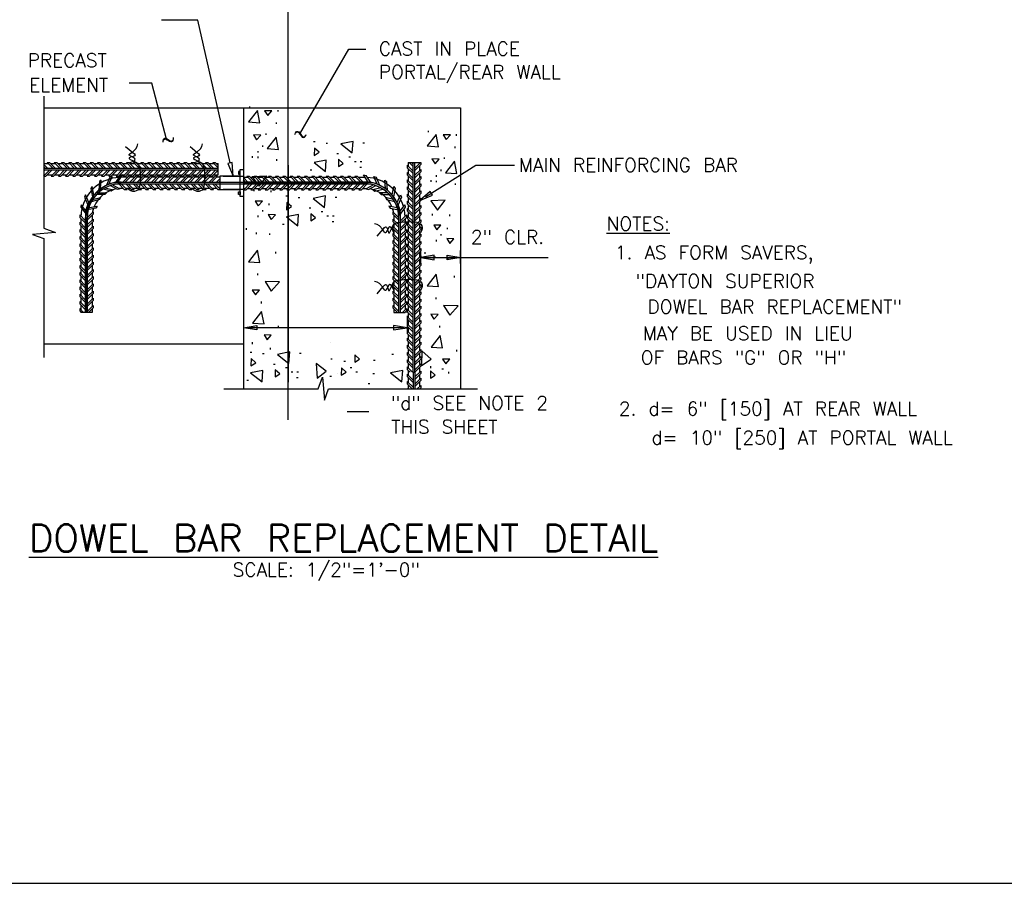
# Model space of a CAD drawing. Extents: x 5 to 2859, y 0 to 3983.
# Tile 11 of 20: x 168 to 259, y 0 to 80. Entities that reach past the tile are written whole.
import ezdxf
from ezdxf.enums import TextEntityAlignment as Align

# ---------------------------------------------------------------- set-up
doc = ezdxf.new("R2010")
doc.units = 0
doc.header["$LTSCALE"] = 25.4
doc.header["$MEASUREMENT"] = 0
doc.layers.get('0').update_dxf_attribs({"linetype": 'CONTINUOUS'})
doc.layers.get('DEFPOINTS').update_dxf_attribs({"linetype": 'CONTINUOUS'})
for name, color, linetype in [('ARC', 7, 'CONTINUOUS'), ('ARC-CENT', 1, 'CONTINUOUS'), ('ARC-CONST', 1, 'CONTINUOUS'), ('PAN_RS', 7, 'CONTINUOUS'), ('POINTS', 1, 'CONTINUOUS'), ('RS_LABELS', 7, 'CONTINUOUS'), ('TITLE', 1, 'CONTINUOUS')]:
    doc.layers.add(name, color=color, linetype=linetype)
doc.styles.add('TXT_SHX', font='txt.shx')

# ---------------------------------------------------------------- blocks, each defined once
blk = doc.blocks.new('TIE_WI')
at = {"layer": 'RS_LABELS', "color": 7, "linetype": 'CONTINUOUS'}
for points in [[(-0.075, 1.546), (0.19, 1.334), (0.251, 1.277), (0.27, 1.238), (0.252, 1.209), (0.208, 1.185), (0.154, 1.166), (0.104, 1.151), (0.051, 1.127), (0.054, 1.102), (0.096, 1.071), (0.151, 1.041), (0.2, 1.02), (0.248, 1.001), (0.304, 0.975), (0.357, 0.938), (0.399, 0.882), (0.427, 0.802), (0.445, 0.694), (0.455, 0.573), (0.46, 0.453), (0.461, 0.331), (0.455, 0.205), (0.438, 0.091), (0.407, 0.005), (0.365, -0.054), (0.313, -0.09), (0.255, -0.108), (0.191, -0.108), (0.121, -0.089), (0.051, -0.052), (0, 0)], [(0.055, 0.942), (0.193, 0.997), (0.261, 1.044), (0.274, 1.085), (0.248, 1.119), (0.138, 1.177), (0.052, 1.227), (0.051, 1.252), (0.079, 1.279), (0.126, 1.313), (0.185, 1.353), (0.306, 1.469), (0.353, 1.548), (0.379, 1.646)]]:
    blk.add_lwpolyline(points, dxfattribs=at)
blk = doc.blocks.new('CONC_0')
at = {"layer": 'TITLE', "color": 7, "linetype": 'CONTINUOUS'}
for p, q in [((1.32, 4.61), (1.61, 4.61)), ((18.2, 5.47), (18.44, 5.47)), ((23.86, 4.37), (24.09, 4.37)), ((28.79, 4.59), (29.03, 4.59)), ((36.11, 4.98), (36.35, 4.98)), ((7.33, 3.28), (7.59, 3.28)), ((11.49, 3.81), (11.73, 3.81)), ((17.54, 3.98), (17.77, 3.98)), ((20.03, 3.76), (20.27, 3.76)), ((20.87, 3.09), (21.1, 3.09)), ((28.74, 3.76), (28.97, 3.76)), ((29.57, 3.76), (29.8, 3.76)), ((30.4, 3.09), (30.64, 3.09)), ((0.55, 1.94), (0.76, 1.94)), ((17.43, 2.04), (17.66, 2.04)), ((21.81, 2.15), (22.04, 2.15)), ((23.75, 1.82), (23.98, 1.82)), ((32.18, 2.59), (32.41, 2.59)), ((3.79, 0.76), (4.02, 0.76)), ((14.71, 1.15), (14.94, 1.15)), ((28.35, 0.99), (28.58, 0.99)), ((33.79, 1.04), (34.02, 1.04)), ((35.61, 0.82), (35.85, 0.82))]:
    blk.add_line(p, q, dxfattribs=at)
at = {"layer": 'TITLE', "color": 6, "linetype": 'CONTINUOUS'}
for points in [[(4.43, 4.57), (4.31, 2.89), (6.12, 3.25)], [(9.28, 4.63), (8.57, 4.17), (9.26, 3.56)], [(13.48, 5.18), (13.36, 3.49), (15.17, 3.85)], [(25.99, 4.63), (24.64, 3.61), (26.1, 2.49)], [(32.18, 4.46), (31.47, 4), (32.16, 3.38)], [(34.1, 5.18), (33.97, 3.49), (35.78, 3.85)], [(22.43, 4.19), (21.72, 3.74), (22.41, 3.12)], [(2.67, 2.89), (1.96, 2.43), (2.64, 1.82)], [(10.57, 2.74), (9.15, 1.82), (10.52, 0.59)], [(20.43, 2.28), (19.72, 1.82), (20.4, 1.21)], [(30.15, 2.45), (30.03, 0.76), (31.84, 1.12)], [(35.75, 2.8), (35.04, 2.34), (35.73, 1.73)]]:
    blk.add_lwpolyline(points, close=True, dxfattribs=at)
blk = doc.blocks.new('BAR_TE')
at = {"layer": 'DEFPOINTS', "color": 3, "linetype": 'CONTINUOUS'}
for p, q in [((0.13, 0.416), (0.307, 0.416)), ((0.396, 0.416), (0.573, 0.416)), ((0.661, 0.416), (0.838, 0.416)), ((0.927, 0.416), (1.104, 0.416)), ((1.193, 0.416), (1.369, 0.416)), ((1.458, 0.416), (1.635, 0.416)), ((1.724, 0.416), (1.901, 0.416)), ((1.99, 0.416), (2.166, 0.416)), ((2.255, 0.416), (2.432, 0.416)), ((2.521, 0.416), (2.698, 0.416)), ((2.786, 0.416), (2.963, 0.416)), ((3.052, 0.416), (3.229, 0.416)), ((3.318, 0.416), (3.494, 0.416)), ((3.583, 0.416), (3.76, 0.416)), ((3.849, 0.416), (4.026, 0.416)), ((4.115, 0.416), (4.291, 0.416)), ((4.38, 0.416), (4.557, 0.416)), ((4.646, 0.416), (4.823, 0.416)), ((4.911, 0.416), (5.088, 0.416)), ((5.177, 0.416), (5.354, 0.416)), ((5.443, 0.416), (5.619, 0.416)), ((5.708, 0.416), (5.885, 0.416)), ((5.974, 0.416), (6.151, 0.416)), ((6.24, 0.416), (6.302, 0.416)), ((0, 0), (0.193, 0)), ((0.281, 0), (0.458, 0)), ((0.547, 0), (0.723, 0)), ((0.812, 0), (0.989, 0)), ((1.078, 0), (1.255, 0)), ((1.344, 0), (1.52, 0)), ((1.609, 0), (1.786, 0)), ((1.875, 0), (2.052, 0)), ((2.14, 0), (2.317, 0)), ((2.406, 0), (2.583, 0)), ((2.672, 0), (2.848, 0)), ((2.937, 0), (3.114, 0)), ((3.203, 0), (3.38, 0)), ((3.469, 0), (3.645, 0)), ((3.734, 0), (3.911, 0)), ((4, 0), (4.177, 0)), ((4.265, 0), (4.442, 0)), ((4.531, 0), (4.708, 0)), ((4.797, 0), (4.973, 0)), ((5.062, 0), (5.239, 0)), ((5.328, 0), (5.505, 0)), ((5.594, 0), (5.77, 0)), ((5.859, 0), (6.036, 0)), ((6.125, 0), (6.302, 0))]:
    blk.add_line(p, q, dxfattribs=at)
for points in [[(0.219, 0.239), (0, 0.458), (0.088, 0.458), (0.307, 0.239)], [(0.484, 0.239), (0.266, 0.458), (0.354, 0.458), (0.573, 0.239)], [(0.75, 0.239), (0.531, 0.458), (0.62, 0.458), (0.838, 0.239)], [(1.016, 0.239), (0.797, 0.458), (0.885, 0.458), (1.104, 0.239)], [(1.281, 0.239), (1.062, 0.458), (1.151, 0.458), (1.37, 0.239)], [(1.547, 0.239), (1.328, 0.458), (1.417, 0.458), (1.635, 0.239)], [(1.812, 0.239), (1.594, 0.458), (1.682, 0.458), (1.901, 0.239)], [(2.078, 0.239), (1.859, 0.458), (1.948, 0.458), (2.167, 0.239)], [(2.344, 0.239), (2.125, 0.458), (2.213, 0.458), (2.432, 0.239)], [(2.609, 0.239), (2.391, 0.458), (2.479, 0.458), (2.698, 0.239)], [(2.875, 0.239), (2.656, 0.458), (2.745, 0.458), (2.963, 0.239)], [(3.141, 0.239), (2.922, 0.458), (3.01, 0.458), (3.229, 0.239)], [(3.406, 0.239), (3.188, 0.458), (3.276, 0.458), (3.495, 0.239)], [(3.672, 0.239), (3.453, 0.458), (3.542, 0.458), (3.76, 0.239)], [(3.938, 0.239), (3.719, 0.458), (3.807, 0.458), (4.026, 0.239)], [(4.203, 0.239), (3.984, 0.458), (4.073, 0.458), (4.292, 0.239)], [(4.469, 0.239), (4.25, 0.458), (4.338, 0.458), (4.557, 0.239)], [(4.734, 0.239), (4.516, 0.458), (4.604, 0.458), (4.823, 0.239)], [(5, 0.239), (4.781, 0.458), (4.87, 0.458), (5.088, 0.239)], [(5.266, 0.239), (5.047, 0.458), (5.135, 0.458), (5.354, 0.239)], [(5.531, 0.239), (5.312, 0.458), (5.401, 0.458), (5.62, 0.239)], [(5.797, 0.239), (5.578, 0.458), (5.667, 0.458), (5.885, 0.239)], [(6.062, 0.239), (5.844, 0.458), (5.932, 0.458), (6.151, 0.239)], [(6.302, 0.266), (6.109, 0.458), (6.198, 0.458), (6.302, 0.354)], [(0.37, 0.177), (0.151, -0.042), (0.239, -0.042), (0.458, 0.177)], [(0.635, 0.177), (0.417, -0.042), (0.505, -0.042), (0.724, 0.177)], [(0.901, 0.177), (0.682, -0.042), (0.771, -0.042), (0.989, 0.177)], [(1.167, 0.177), (0.948, -0.042), (1.036, -0.042), (1.255, 0.177)], [(1.432, 0.177), (1.213, -0.042), (1.302, -0.042), (1.521, 0.177)], [(1.698, 0.177), (1.479, -0.042), (1.567, -0.042), (1.786, 0.177)], [(1.963, 0.177), (1.745, -0.042), (1.833, -0.042), (2.052, 0.177)], [(2.229, 0.177), (2.01, -0.042), (2.099, -0.042), (2.317, 0.177)], [(2.495, 0.177), (2.276, -0.042), (2.364, -0.042), (2.583, 0.177)], [(2.76, 0.177), (2.542, -0.042), (2.63, -0.042), (2.849, 0.177)], [(3.026, 0.177), (2.807, -0.042), (2.896, -0.042), (3.114, 0.177)], [(3.292, 0.177), (3.073, -0.042), (3.161, -0.042), (3.38, 0.177)], [(3.557, 0.177), (3.338, -0.042), (3.427, -0.042), (3.646, 0.177)], [(3.823, 0.177), (3.604, -0.042), (3.692, -0.042), (3.911, 0.177)], [(4.088, 0.177), (3.87, -0.042), (3.958, -0.042), (4.177, 0.177)], [(4.354, 0.177), (4.135, -0.042), (4.224, -0.042), (4.442, 0.177)], [(4.62, 0.177), (4.401, -0.042), (4.489, -0.042), (4.708, 0.177)], [(4.885, 0.177), (4.667, -0.042), (4.755, -0.042), (4.974, 0.177)], [(5.151, 0.177), (4.932, -0.042), (5.021, -0.042), (5.239, 0.177)], [(5.417, 0.177), (5.198, -0.042), (5.286, -0.042), (5.505, 0.177)], [(5.682, 0.177), (5.463, -0.042), (5.552, -0.042), (5.771, 0.177)], [(5.948, 0.177), (5.729, -0.042), (5.817, -0.042), (6.036, 0.177)], [(6.213, 0.177), (5.995, -0.042), (6.083, -0.042), (6.302, 0.177)]]:
    blk.add_lwpolyline(points, dxfattribs=at)
at = {"layer": 'POINTS', "color": 2, "linetype": 'CONTINUOUS'}
for p, q in [((6.302, 0.239), (0, 0.239)), ((6.302, 0.177), (0, 0.177)), ((6.302, 0.177), (0, 0.177))]:
    blk.add_line(p, q, dxfattribs=at)

msp = doc.modelspace()

# ---------------------------------------------------------------- hatches: boundary and pattern name
at = {"layer": 'DEFPOINTS', "linetype": 'CONTINUOUS'}
for points in [[(206.545, 57.495), (206.545, 57.912), (205.295, 57.703)], [(207.719, 57.495), (207.719, 57.912), (208.969, 57.703)]]:
    msp.add_hatch(color=7, dxfattribs=at).paths.add_polyline_path(points)

# ---------------------------------------------------------------- linework, layer by layer
at = {"color": 7, "linetype": 'CONTINUOUS'}
for centre, radius, start, end in [((177.987, 61.012), 3.721, 102.74213, 163.97988), ((177.95, 61.048), 3.521, 103.1632, 164.40096), ((199.9, 61.088), 3.472, 12.18618, 77.59119), ((200.011, 61.232), 3.47, 7.79711, 79.44322)]:
    msp.add_arc(centre, radius, start, end, dxfattribs=at)
at = {"layer": 'ARC', "color": 3, "linetype": 'CONTINUOUS'}
msp.add_line((17.659, 0), (371.673, 0), dxfattribs=at)
at = {"layer": 'ARC-CENT', "color": 7, "linetype": 'CONTINUOUS'}
msp.add_line((193.063, 66.215), (193.063, 46.198), dxfattribs=at)
msp.add_line((193.063, 66.215), (193.063, 46.198), dxfattribs=at)
at = {"layer": 'ARC-CONST', "color": 7, "linetype": 'CONTINUOUS'}
msp.add_line((193.063, 42.719), (193.063, 112.886), dxfattribs=at)
msp.add_line((193.063, 42.719), (193.063, 112.886), dxfattribs=at)
at = {"layer": 'DEFPOINTS', "color": 7, "linetype": 'CONTINUOUS'}
for p, q in [((170.551, 71.493), (208.969, 71.493)), ((188.954, 71.493), (188.954, 45.582)), ((208.969, 71.493), (208.969, 45.582)), ((170.551, 66.347), (170.961, 66.347)), ((170.551, 66.278), (170.925, 65.904)), ((186.612, 65.306), (186.612, 66.347)), ((204.15, 66.451), (204.15, 66.094)), ((204.15, 66.451), (205.295, 66.451)), ((204.235, 66.451), (204.592, 66.094)), ((204.592, 66.314), (204.456, 66.451)), ((204.592, 62.878), (204.592, 66.451)), ((204.749, 62.878), (204.749, 66.451)), ((204.819, 66.451), (204.749, 66.38)), ((204.749, 65.937), (205.262, 66.451)), ((205.191, 66.451), (205.191, 66.381)), ((170.704, 65.904), (170.551, 66.058)), ((170.551, 65.661), (170.638, 65.748)), ((204.15, 65.872), (204.15, 65.43)), ((205.191, 66.159), (205.191, 65.717)), ((205.191, 65.495), (205.191, 65.053)), ((170.551, 65.306), (170.637, 65.306)), ((177.155, 64.48), (200.655, 64.48)), ((177.182, 64.643), (200.647, 64.643)), ((178.277, 65.094), (177.673, 65.094)), ((178.941, 65.094), (178.499, 65.094)), ((179.605, 65.094), (179.163, 65.094)), ((180.269, 65.094), (179.827, 65.094)), ((180.933, 65.094), (180.491, 65.094)), ((181.597, 65.094), (181.155, 65.094)), ((182.261, 65.094), (181.819, 65.094)), ((182.925, 65.094), (182.483, 65.094)), ((183.589, 65.094), (183.147, 65.094)), ((184.253, 65.094), (183.812, 65.094)), ((184.918, 65.094), (184.476, 65.094)), ((185.582, 65.094), (185.14, 65.094)), ((186.246, 65.094), (185.804, 65.094)), ((186.311, 64.495), (186.766, 64.04)), ((186.766, 64.951), (186.467, 64.651)), ((186.766, 65.094), (186.468, 65.094)), ((186.688, 64.651), (186.766, 64.73)), ((186.766, 64.483), (186.754, 64.495)), ((188.954, 65.094), (189.37, 65.094)), ((188.954, 65.068), (189.37, 64.651)), ((189.149, 64.651), (188.954, 64.847)), ((188.954, 64.366), (189.083, 64.495)), ((189.592, 65.094), (190.034, 65.094)), ((190.256, 65.094), (190.698, 65.094)), ((190.92, 65.094), (191.362, 65.094)), ((191.584, 65.094), (192.026, 65.094)), ((192.248, 65.094), (192.69, 65.094)), ((192.912, 65.094), (193.354, 65.094)), ((193.576, 65.094), (194.018, 65.094)), ((194.24, 65.094), (194.682, 65.094)), ((194.904, 65.094), (195.346, 65.094)), ((195.568, 65.094), (196.01, 65.094)), ((196.232, 65.094), (196.674, 65.094)), ((196.896, 65.094), (197.338, 65.094)), ((197.561, 65.094), (198.002, 65.094)), ((198.225, 65.094), (198.667, 65.094)), ((198.889, 65.094), (199.331, 65.094)), ((199.553, 65.094), (200.157, 65.094)), ((204.15, 65.208), (204.15, 64.766)), ((204.15, 64.544), (204.15, 64.102)), ((205.191, 64.831), (205.191, 64.389)), ((177.9, 64.053), (177.484, 64.053)), ((178.564, 64.053), (178.122, 64.053)), ((179.228, 64.053), (178.786, 64.053)), ((179.892, 64.053), (179.45, 64.053)), ((180.556, 64.053), (180.114, 64.053)), ((181.22, 64.053), (180.778, 64.053)), ((181.884, 64.053), (181.442, 64.053)), ((182.548, 64.053), (182.106, 64.053)), ((183.212, 64.053), (182.77, 64.053)), ((183.876, 64.053), (183.434, 64.053)), ((184.54, 64.053), (184.098, 64.053)), ((185.204, 64.053), (184.762, 64.053)), ((185.868, 64.053), (185.426, 64.053)), ((186.532, 64.053), (186.091, 64.053)), ((186.766, 64.053), (186.755, 64.053)), ((186.766, 63.953), (188.641, 63.953)), ((188.954, 64.053), (189.083, 64.053)), ((189.305, 64.053), (189.747, 64.053)), ((189.969, 64.053), (190.411, 64.053)), ((190.633, 64.053), (191.075, 64.053)), ((191.297, 64.053), (191.739, 64.053)), ((191.961, 64.053), (192.403, 64.053)), ((192.625, 64.053), (193.067, 64.053)), ((193.289, 64.053), (193.731, 64.053)), ((193.953, 64.053), (194.395, 64.053)), ((194.617, 64.053), (195.059, 64.053)), ((195.281, 64.053), (195.723, 64.053)), ((195.946, 64.053), (196.387, 64.053)), ((196.61, 64.053), (197.052, 64.053)), ((197.274, 64.053), (197.716, 64.053)), ((197.938, 64.053), (198.38, 64.053)), ((198.602, 64.053), (199.044, 64.053)), ((199.266, 64.053), (199.708, 64.053)), ((199.93, 64.053), (200.345, 64.053)), ((204.15, 63.88), (204.15, 63.438)), ((205.191, 64.167), (205.191, 63.725)), ((204.15, 63.216), (204.15, 62.774)), ((205.191, 63.502), (205.191, 63.061)), ((205.191, 62.838), (205.191, 62.396)), ((173.965, 61.294), (173.965, 60.852)), ((175.007, 61.581), (175.007, 61.139)), ((175.007, 60.917), (175.007, 60.475)), ((202.823, 61.581), (202.823, 61.139)), ((202.823, 60.917), (202.823, 60.475)), ((203.864, 61.294), (203.864, 60.852)), ((173.965, 60.63), (173.965, 60.188)), ((173.965, 59.966), (173.965, 59.524)), ((175.007, 60.253), (175.007, 59.811)), ((202.823, 60.253), (202.823, 59.811)), ((203.864, 60.63), (203.864, 60.188)), ((203.864, 59.966), (203.864, 59.524)), ((173.965, 59.302), (173.965, 58.86)), ((175.007, 59.589), (175.007, 59.147)), ((202.823, 59.589), (202.823, 59.147)), ((203.864, 59.302), (203.864, 58.86)), ((173.965, 58.638), (173.965, 58.196)), ((175.007, 58.924), (175.007, 58.483)), ((175.007, 58.26), (175.007, 57.818)), ((202.823, 58.924), (202.823, 58.483)), ((202.823, 58.26), (202.823, 57.818)), ((203.864, 58.638), (203.864, 58.196)), ((205.295, 57.149), (205.295, 58.328)), ((208.969, 57.149), (208.969, 58.328)), ((173.965, 57.974), (173.965, 57.532)), ((173.965, 57.309), (173.965, 56.868)), ((175.007, 57.596), (175.007, 57.154)), ((202.823, 57.596), (202.823, 57.154)), ((203.864, 57.974), (203.864, 57.532)), ((203.864, 57.309), (203.864, 56.868)), ((205.295, 57.703), (208.969, 57.703)), ((208.152, 57.703), (217.043, 57.703)), ((173.965, 56.645), (173.965, 56.203)), ((175.007, 56.932), (175.007, 56.49)), ((175.007, 56.268), (175.007, 55.826)), ((202.823, 56.932), (202.823, 56.49)), ((202.823, 56.268), (202.823, 55.826)), ((203.864, 56.645), (203.864, 56.203)), ((173.965, 55.981), (173.965, 55.539)), ((175.007, 55.604), (175.007, 55.162)), ((202.823, 55.604), (202.823, 55.162)), ((203.864, 55.981), (203.864, 55.539)), ((173.965, 55.317), (173.965, 54.875)), ((173.965, 54.653), (173.965, 54.211)), ((175.007, 54.94), (175.007, 54.498)), ((202.823, 54.94), (202.823, 54.498)), ((203.864, 55.317), (203.864, 54.875)), ((203.864, 54.653), (203.864, 54.211)), ((173.965, 53.989), (173.965, 53.547)), ((175.007, 54.276), (175.007, 53.834)), ((175.007, 53.612), (175.007, 53.17)), ((202.823, 54.276), (202.823, 53.834)), ((202.823, 53.612), (202.823, 53.17)), ((203.864, 53.989), (203.864, 53.547)), ((173.965, 53.325), (173.965, 52.883)), ((173.965, 52.661), (173.965, 52.62)), ((175.007, 52.948), (175.007, 52.62)), ((202.823, 52.948), (202.823, 52.62)), ((203.864, 53.325), (203.864, 52.883)), ((203.864, 52.661), (203.864, 52.62)), ((203.942, 52.661), (203.942, 52.62)), ((170.551, 49.735), (188.954, 49.735)), ((204.15, 47.279), (204.15, 46.837)), ((204.15, 46.615), (204.15, 46.173)), ((204.592, 47.124), (204.592, 45.582)), ((204.749, 47.124), (204.749, 45.582)), ((205.191, 46.902), (205.191, 46.46)), ((204.15, 45.951), (204.15, 45.582)), ((205.191, 46.238), (205.191, 45.796))]:
    msp.add_line(p, q, dxfattribs=at)
for points in [[(205.295, 66.451), (205.295, 66.263), (204.749, 65.716)], [(171.081, 65.748), (170.534, 65.201), (170.755, 65.201), (171.302, 65.748)], [(204.592, 65.65), (204.045, 66.197), (204.045, 65.976), (204.592, 65.429)], [(204.592, 64.986), (204.045, 65.533), (204.045, 65.312), (204.592, 64.765)], [(204.749, 65.273), (205.295, 65.82), (205.295, 65.599), (204.749, 65.052)], [(175.791, 64.063), (175.84, 64.835), (175.674, 64.689), (175.625, 63.917)], [(176.552, 64.463), (176.846, 65.178), (176.642, 65.093), (176.348, 64.377)], [(177.391, 64.651), (177.806, 65.304), (177.591, 65.256), (177.176, 64.603)], [(177.678, 64.495), (178.225, 63.948), (178.004, 63.948), (177.457, 64.495)], [(178.055, 64.651), (178.602, 65.198), (178.381, 65.198), (177.834, 64.651)], [(178.342, 64.495), (178.889, 63.948), (178.668, 63.948), (178.121, 64.495)], [(178.719, 64.651), (179.266, 65.198), (179.045, 65.198), (178.499, 64.651)], [(179.006, 64.495), (179.553, 63.948), (179.332, 63.948), (178.785, 64.495)], [(179.384, 64.651), (179.93, 65.198), (179.709, 65.198), (179.163, 64.651)], [(179.67, 64.495), (180.217, 63.948), (179.996, 63.948), (179.449, 64.495)], [(180.048, 64.651), (180.594, 65.198), (180.374, 65.198), (179.827, 64.651)], [(180.334, 64.495), (180.881, 63.948), (180.66, 63.948), (180.113, 64.495)], [(180.712, 64.651), (181.259, 65.198), (181.038, 65.198), (180.491, 64.651)], [(180.999, 64.495), (181.545, 63.948), (181.324, 63.948), (180.778, 64.495)], [(181.376, 64.651), (181.923, 65.198), (181.702, 65.198), (181.155, 64.651)], [(181.663, 64.495), (182.209, 63.948), (181.988, 63.948), (181.442, 64.495)], [(182.04, 64.651), (182.587, 65.198), (182.366, 65.198), (181.819, 64.651)], [(182.327, 64.495), (182.874, 63.948), (182.653, 63.948), (182.106, 64.495)], [(182.704, 64.651), (183.251, 65.198), (183.03, 65.198), (182.483, 64.651)], [(182.991, 64.495), (183.538, 63.948), (183.317, 63.948), (182.77, 64.495)], [(183.368, 64.651), (183.915, 65.198), (183.694, 65.198), (183.147, 64.651)], [(183.655, 64.495), (184.202, 63.948), (183.981, 63.948), (183.434, 64.495)], [(184.032, 64.651), (184.579, 65.198), (184.358, 65.198), (183.811, 64.651)], [(184.319, 64.495), (184.866, 63.948), (184.645, 63.948), (184.098, 64.495)], [(184.696, 64.651), (185.243, 65.198), (185.022, 65.198), (184.475, 64.651)], [(184.983, 64.495), (185.53, 63.948), (185.309, 63.948), (184.762, 64.495)], [(185.36, 64.651), (185.907, 65.198), (185.686, 65.198), (185.139, 64.651)], [(185.647, 64.495), (186.194, 63.948), (185.973, 63.948), (185.426, 64.495)], [(186.024, 64.651), (186.571, 65.198), (186.35, 65.198), (185.803, 64.651)], [(186.766, 63.948), (186.637, 63.948), (186.09, 64.495)], [(188.641, 65.194), (186.766, 65.194), (186.766, 63.953)], [(187.079, 65.194), (188.954, 65.194), (188.954, 63.953), (187.079, 63.953)], [(189.526, 64.495), (188.98, 63.948), (189.201, 63.948), (189.747, 64.495)], [(189.813, 64.651), (189.266, 65.198), (189.487, 65.198), (190.034, 64.651)], [(190.19, 64.495), (189.644, 63.948), (189.865, 63.948), (190.411, 64.495)], [(190.477, 64.651), (189.93, 65.198), (190.151, 65.198), (190.698, 64.651)], [(190.855, 64.495), (190.308, 63.948), (190.529, 63.948), (191.076, 64.495)], [(191.141, 64.651), (190.594, 65.198), (190.815, 65.198), (191.362, 64.651)], [(191.519, 64.495), (190.972, 63.948), (191.193, 63.948), (191.74, 64.495)], [(191.805, 64.651), (191.259, 65.198), (191.48, 65.198), (192.026, 64.651)], [(192.183, 64.495), (191.636, 63.948), (191.857, 63.948), (192.404, 64.495)], [(192.469, 64.651), (191.923, 65.198), (192.144, 65.198), (192.69, 64.651)], [(192.847, 64.495), (192.3, 63.948), (192.521, 63.948), (193.068, 64.495)], [(193.134, 64.651), (192.587, 65.198), (192.808, 65.198), (193.355, 64.651)], [(193.511, 64.495), (192.964, 63.948), (193.185, 63.948), (193.732, 64.495)], [(193.798, 64.651), (193.251, 65.198), (193.472, 65.198), (194.019, 64.651)], [(194.175, 64.495), (193.628, 63.948), (193.849, 63.948), (194.396, 64.495)], [(194.462, 64.651), (193.915, 65.198), (194.136, 65.198), (194.683, 64.651)], [(194.839, 64.495), (194.292, 63.948), (194.513, 63.948), (195.06, 64.495)], [(195.126, 64.651), (194.579, 65.198), (194.8, 65.198), (195.347, 64.651)], [(195.503, 64.495), (194.956, 63.948), (195.177, 63.948), (195.724, 64.495)], [(195.79, 64.651), (195.243, 65.198), (195.464, 65.198), (196.011, 64.651)], [(196.167, 64.495), (195.62, 63.948), (195.841, 63.948), (196.388, 64.495)], [(196.454, 64.651), (195.907, 65.198), (196.128, 65.198), (196.675, 64.651)], [(196.831, 64.495), (196.284, 63.948), (196.505, 63.948), (197.052, 64.495)], [(197.118, 64.651), (196.571, 65.198), (196.792, 65.198), (197.339, 64.651)], [(197.495, 64.495), (196.948, 63.948), (197.169, 63.948), (197.716, 64.495)], [(197.782, 64.651), (197.235, 65.198), (197.456, 65.198), (198.003, 64.651)], [(198.159, 64.495), (197.612, 63.948), (197.833, 63.948), (198.38, 64.495)], [(198.446, 64.651), (197.899, 65.198), (198.12, 65.198), (198.667, 64.651)], [(198.823, 64.495), (198.276, 63.948), (198.497, 63.948), (199.044, 64.495)], [(199.11, 64.651), (198.563, 65.198), (198.784, 65.198), (199.331, 64.651)], [(199.487, 64.495), (198.94, 63.948), (199.161, 63.948), (199.708, 64.495)], [(199.774, 64.651), (199.227, 65.198), (199.448, 65.198), (199.995, 64.651)], [(200.151, 64.495), (199.605, 63.948), (199.826, 63.948), (200.372, 64.495)], [(200.438, 64.651), (200.023, 65.304), (200.239, 65.256), (200.654, 64.603)], [(201.277, 64.463), (200.984, 65.178), (201.188, 65.093), (201.481, 64.377)], [(202.039, 64.063), (201.989, 64.835), (202.155, 64.689), (202.205, 63.917)], [(204.592, 64.322), (204.045, 64.869), (204.045, 64.648), (204.592, 64.101)], [(204.749, 64.609), (205.295, 65.156), (205.295, 64.935), (204.749, 64.388)], [(204.749, 63.945), (205.295, 64.492), (205.295, 64.271), (204.749, 63.724)], [(175.158, 63.48), (175.021, 64.241), (174.895, 64.059), (175.032, 63.298)], [(175.56, 63.657), (176.333, 63.667), (176.179, 63.509), (175.406, 63.499)], [(176.212, 64.124), (176.963, 63.939), (176.774, 63.825), (176.023, 64.009)], [(176.883, 64.391), (177.557, 64.012), (177.344, 63.952), (176.67, 64.332)], [(200.947, 64.391), (200.273, 64.012), (200.486, 63.952), (201.159, 64.332)], [(201.618, 64.124), (200.867, 63.939), (201.056, 63.825), (201.807, 64.009)], [(202.27, 63.657), (201.497, 63.667), (201.651, 63.509), (202.424, 63.499)], [(202.671, 63.48), (202.809, 64.241), (202.935, 64.059), (202.797, 63.298)], [(204.592, 63.658), (204.045, 64.205), (204.045, 63.984), (204.592, 63.437)], [(204.592, 62.994), (204.045, 63.541), (204.045, 63.32), (204.592, 62.773)], [(204.749, 63.281), (205.295, 63.828), (205.295, 63.607), (204.749, 63.06)], [(174.699, 62.753), (174.398, 63.465), (174.314, 63.261), (174.615, 62.548)], [(175.047, 63.038), (175.793, 63.242), (175.683, 63.05), (174.912, 62.84)], [(202.783, 63.038), (202.037, 63.242), (202.146, 63.05), (202.893, 62.847)], [(203.131, 62.753), (203.432, 63.465), (203.515, 63.261), (203.214, 62.548)], [(204.526, 62.396), (204.045, 62.877), (204.045, 62.656), (204.305, 62.396)], [(204.749, 62.617), (205.295, 63.164), (205.295, 62.943), (204.749, 62.396)], [(174.415, 61.994), (174.004, 62.56), (173.969, 62.342), (174.424, 61.716)], [(174.564, 61.359), (175.111, 61.906), (175.111, 61.685), (174.564, 61.138)], [(174.621, 62.27), (175.459, 62.44), (175.337, 62.256), (174.579, 62.102)], [(203.128, 62.286), (202.37, 62.44), (202.492, 62.256), (203.25, 62.102)], [(203.265, 61.359), (202.719, 61.906), (202.719, 61.685), (203.265, 61.138)], [(203.397, 61.969), (203.826, 62.56), (203.86, 62.342), (203.448, 61.774)], [(174.408, 61.072), (173.861, 61.619), (173.861, 61.398), (174.408, 60.851)], [(174.408, 60.408), (173.861, 60.955), (173.861, 60.734), (174.408, 60.187)], [(174.564, 60.695), (175.111, 61.242), (175.111, 61.021), (174.564, 60.474)], [(203.265, 60.695), (202.719, 61.242), (202.719, 61.021), (203.265, 60.474)], [(203.422, 61.072), (203.969, 61.619), (203.969, 61.398), (203.422, 60.851)], [(203.422, 60.408), (203.969, 60.955), (203.969, 60.734), (203.422, 60.187)], [(174.408, 59.744), (173.861, 60.291), (173.861, 60.07), (174.408, 59.523)], [(174.564, 60.031), (175.111, 60.578), (175.111, 60.357), (174.564, 59.81)], [(174.564, 59.367), (175.111, 59.914), (175.111, 59.693), (174.564, 59.146)], [(203.265, 60.031), (202.719, 60.578), (202.719, 60.357), (203.265, 59.81)], [(203.265, 59.367), (202.719, 59.914), (202.719, 59.693), (203.265, 59.146)], [(203.422, 59.744), (203.969, 60.291), (203.969, 60.07), (203.422, 59.523)], [(174.408, 59.08), (173.861, 59.627), (173.861, 59.406), (174.408, 58.859)], [(174.564, 58.703), (175.111, 59.25), (175.111, 59.029), (174.564, 58.482)], [(203.265, 58.703), (202.719, 59.25), (202.719, 59.029), (203.265, 58.482)], [(203.422, 59.08), (203.969, 59.627), (203.969, 59.406), (203.422, 58.859)], [(174.408, 58.416), (173.861, 58.963), (173.861, 58.742), (174.408, 58.195)], [(174.408, 57.752), (173.861, 58.299), (173.861, 58.078), (174.408, 57.531)], [(174.564, 58.039), (175.111, 58.586), (175.111, 58.365), (174.564, 57.818)], [(203.265, 58.039), (202.719, 58.586), (202.719, 58.365), (203.265, 57.818)], [(203.422, 58.416), (203.969, 58.963), (203.969, 58.742), (203.422, 58.195)], [(203.422, 57.752), (203.969, 58.299), (203.969, 58.078), (203.422, 57.531)], [(174.408, 57.088), (173.861, 57.635), (173.861, 57.414), (174.408, 56.867)], [(174.564, 57.375), (175.111, 57.922), (175.111, 57.701), (174.564, 57.154)], [(174.564, 56.711), (175.111, 57.258), (175.111, 57.037), (174.564, 56.49)], [(203.265, 57.375), (202.719, 57.922), (202.719, 57.701), (203.265, 57.154)], [(203.265, 56.711), (202.719, 57.258), (202.719, 57.037), (203.265, 56.49)], [(203.422, 57.088), (203.969, 57.635), (203.969, 57.414), (203.422, 56.867)], [(174.408, 56.424), (173.861, 56.971), (173.861, 56.75), (174.408, 56.203)], [(174.408, 55.76), (173.861, 56.307), (173.861, 56.086), (174.408, 55.539)], [(174.564, 56.047), (175.111, 56.594), (175.111, 56.373), (174.564, 55.826)], [(203.265, 56.047), (202.719, 56.594), (202.719, 56.373), (203.265, 55.826)], [(203.422, 56.424), (203.969, 56.971), (203.969, 56.75), (203.422, 56.203)], [(203.422, 55.76), (203.969, 56.307), (203.969, 56.086), (203.422, 55.539)], [(174.408, 55.096), (173.861, 55.643), (173.861, 55.422), (174.408, 54.875)], [(174.564, 55.383), (175.111, 55.93), (175.111, 55.709), (174.564, 55.162)], [(203.265, 55.383), (202.719, 55.93), (202.719, 55.709), (203.265, 55.162)], [(203.422, 55.096), (203.969, 55.643), (203.969, 55.422), (203.422, 54.875)], [(174.408, 54.432), (173.861, 54.979), (173.861, 54.758), (174.408, 54.211)], [(174.564, 54.719), (175.111, 55.265), (175.111, 55.045), (174.564, 54.498)], [(174.564, 54.055), (175.111, 54.601), (175.111, 54.38), (174.564, 53.834)], [(203.265, 54.719), (202.719, 55.265), (202.719, 55.045), (203.265, 54.498)], [(203.265, 54.055), (202.719, 54.601), (202.719, 54.38), (203.265, 53.834)], [(203.422, 54.432), (203.969, 54.979), (203.969, 54.758), (203.422, 54.211)], [(174.408, 53.768), (173.861, 54.315), (173.861, 54.094), (174.408, 53.547)], [(174.408, 53.104), (173.861, 53.651), (173.861, 53.43), (174.408, 52.883)], [(174.564, 53.39), (175.111, 53.937), (175.111, 53.716), (174.564, 53.17)], [(203.265, 53.39), (202.719, 53.937), (202.719, 53.716), (203.265, 53.17)], [(203.422, 53.768), (203.969, 54.315), (203.969, 54.094), (203.422, 53.547)], [(203.422, 53.104), (203.969, 53.651), (203.969, 53.43), (203.422, 52.883)], [(174.227, 52.62), (173.861, 52.986), (173.861, 52.765), (174.006, 52.62)], [(174.564, 52.726), (175.111, 53.273), (175.111, 53.052), (174.679, 52.62)], [(203.265, 52.726), (202.719, 53.273), (202.719, 53.052), (203.151, 52.62)], [(203.602, 52.62), (203.969, 52.986), (203.969, 52.765), (203.823, 52.62)], [(204.749, 46.681), (205.295, 47.227), (205.295, 47.007), (204.749, 46.46)], [(204.592, 46.394), (204.045, 46.941), (204.045, 46.72), (204.592, 46.173)], [(204.749, 46.017), (205.295, 46.563), (205.295, 46.342), (204.749, 45.796)], [(204.592, 45.73), (204.045, 46.277), (204.045, 46.056), (204.519, 45.582)], [(204.075, 45.582), (204.045, 45.613), (204.045, 45.582)], [(204.978, 45.582), (205.295, 45.899), (205.295, 45.678), (205.199, 45.582)]]:
    msp.add_lwpolyline(points, dxfattribs=at)
for points in [[(188.641, 65.386), (188.641, 65.635), (188.509, 65.635), (188.509, 65.386)], [(188.954, 63.323), (188.641, 63.323), (188.641, 65.823), (188.954, 65.823)], [(188.641, 63.761), (188.641, 63.511), (188.509, 63.511), (188.509, 63.761)], [(206.545, 57.495), (206.545, 57.912), (205.295, 57.703)], [(207.719, 57.495), (207.719, 57.912), (208.969, 57.703)]]:
    msp.add_lwpolyline(points, close=True, dxfattribs=at)
at = {"layer": 'PAN_RS', "color": 7, "linetype": 'CONTINUOUS'}
for p, q in [((205.737, 63.278), (210.365, 66.198)), ((174.421, 52.639), (174.421, 61.996)), ((174.577, 52.639), (174.577, 62.462)), ((174.577, 52.639), (174.577, 62.062)), ((203.288, 52.599), (203.288, 61.87)), ((203.444, 52.599), (203.444, 61.771)), ((203.444, 52.599), (203.444, 61.73)), ((175.007, 52.62), (173.965, 52.62)), ((202.823, 52.62), (203.864, 52.62))]:
    msp.add_line(p, q, dxfattribs=at)
msp.add_lwpolyline([(206.377, 63.435), (206.154, 63.788), (205.208, 62.945)], close=True, dxfattribs=at)
at = {"layer": 'POINTS', "color": 2, "linetype": 'CONTINUOUS'}
for p, q in [((170.876, 65.904), (170.551, 65.904)), ((170.872, 65.748), (170.551, 65.748)), ((177.689, 64.651), (186.766, 64.651)), ((177.689, 64.495), (186.766, 64.495)), ((200.14, 64.651), (188.954, 64.651)), ((200.14, 64.495), (188.954, 64.495)), ((200.14, 64.495), (188.954, 64.495)), ((174.408, 52.62), (174.408, 61.37)), ((174.408, 52.62), (174.408, 61.37)), ((174.564, 52.62), (174.564, 61.37)), ((174.564, 52.62), (174.564, 61.37)), ((174.564, 52.62), (174.564, 61.37)), ((203.265, 52.62), (203.265, 61.37)), ((203.265, 52.62), (203.265, 61.37)), ((203.265, 52.62), (203.265, 61.37)), ((203.422, 52.62), (203.422, 61.37)), ((203.422, 52.62), (203.422, 61.37)), ((204.592, 49.735), (204.592, 52.522)), ((204.749, 49.735), (204.749, 52.522)), ((204.749, 49.735), (204.749, 52.522))]:
    msp.add_line(p, q, dxfattribs=at)
for points in [[(170.551, 72.563), (170.551, 60.396), (171.622, 60.008), (169.499, 59.825), (170.551, 59.459), (170.551, 48.481)], [(187.155, 45.582), (195.845, 45.582), (196.233, 46.654), (196.415, 44.531), (196.782, 45.582), (210.513, 45.582)]]:
    msp.add_lwpolyline(points, dxfattribs=at)
for centre, radius, start, end in [((177.689, 61.37), 3.711, 93.29876, 163.94789), ((177.689, 61.37), 3.281, 90, 180), ((177.689, 61.37), 3.125, 90, 180), ((200.14, 61.37), 3.281, 0, 90), ((200.14, 61.37), 3.125, 0, 90), ((200.14, 61.37), 3.711, 16.05211, 86.70124), ((177.689, 61.37), 2.695, 100.08405, 157.86433), ((200.14, 61.37), 2.695, 22.13567, 79.91596), ((177.689, 61.37), 3.711, 167.07517, 177.99746), ((177.689, 61.37), 2.695, 161.76598, 170.21709), ((200.14, 61.37), 2.695, 9.78291, 18.23402), ((200.14, 61.37), 3.711, 2.00254, 12.92483)]:
    msp.add_arc(centre, radius, start, end, dxfattribs=at)
at = {"layer": 'RS_LABELS', "color": 7, "linetype": 'CONTINUOUS'}
for p, q in [((184.738, 79.589), (181.418, 79.589)), ((187.721, 66.413), (184.738, 79.589)), ((194.136, 69.037), (198.681, 76.904)), ((198.681, 76.904), (200.228, 76.904)), ((180.508, 73.759), (178.408, 73.759)), ((181.898, 68.486), (180.508, 73.759)), ((210.365, 66.198), (213.949, 66.198)), ((204.045, 52.308), (204.045, 50.914)), ((203.733, 51.226), (189.266, 51.226)), ((198.501, 43.511), (200.523, 43.511))]:
    msp.add_line(p, q, dxfattribs=at)
for points in [[(187.924, 66.459), (187.518, 66.367), (187.997, 65.194)], [(190.204, 51.435), (190.204, 51.018), (188.954, 51.226)], [(202.795, 51.435), (202.795, 51.018), (204.045, 51.226)]]:
    msp.add_lwpolyline(points, close=True, dxfattribs=at)
at = {"layer": 'RS_LABELS', "color": 7, "linetype": 'CONTINUOUS', "const_width": 0.00025}
msp.add_lwpolyline([(198.501, 43.511), (196.747, 50.68, 0.002407), (196.749, 50.68, 0.177361), (196.862, 50.762, 0.103702), (196.95, 50.978, 0.063893), (196.963, 51.23, 0.050067), (196.906, 51.547, 0.050067), (196.788, 51.847, 0.063893), (196.645, 52.055, 0.103702), (196.457, 52.193, 0.177361), (196.318, 52.203, 0.177361), (196.205, 52.122, 0.103702), (196.117, 51.906, 0.063893), (196.104, 51.653, 0.050067), (196.161, 51.336, 0.050067), (196.279, 51.037, 0.063893), (196.423, 50.829, 0.103702), (196.611, 50.691, 0.174879), (196.747, 50.68, 0.174879)], format="xyb", dxfattribs=at)
at = {"layer": 'TITLE', "color": 7, "linetype": 'CONTINUOUS'}
for p, q in [((195.566, 68.351), (195.42, 68.351)), ((196.709, 68.213), (196.564, 68.213)), ((200.106, 68.247), (199.96, 68.247)), ((197.714, 67.243), (197.569, 67.243)), ((198.823, 66.931), (198.678, 66.931)), ((199.343, 66.516), (199.198, 66.516)), ((199.863, 66.516), (199.718, 66.516)), ((195.254, 65.754), (195.108, 65.754)), ((199.828, 65.996), (199.683, 65.996)), ((193.016, 63.337), (192.87, 63.337)), ((194.159, 63.199), (194.014, 63.199)), ((197.556, 63.233), (197.41, 63.233)), ((195.164, 62.229), (195.019, 62.229)), ((196.273, 61.917), (196.128, 61.917)), ((196.793, 61.502), (196.648, 61.502)), ((197.278, 60.982), (197.133, 60.982)), ((197.313, 61.502), (197.168, 61.502)), ((192.704, 60.74), (192.558, 60.74)), ((189.725, 48.952), (189.58, 48.952)), ((190.869, 48.814), (190.724, 48.814)), ((194.265, 48.849), (194.12, 48.849)), ((197.142, 48.329), (196.997, 48.329)), ((198.355, 48.121), (198.21, 48.121)), ((201.093, 48.19), (200.947, 48.19)), ((202.791, 48.745), (202.646, 48.745)), ((191.874, 47.844), (191.729, 47.844)), ((192.983, 47.532), (192.838, 47.532)), ((198.944, 47.532), (198.799, 47.532)), ((207.403, 47.415), (207.243, 47.415)), ((189.414, 46.355), (189.268, 46.355)), ((193.503, 47.117), (193.358, 47.117)), ((193.988, 46.597), (193.843, 46.597)), ((194.023, 47.117), (193.877, 47.117)), ((197.073, 46.736), (196.927, 46.736)), ((199.464, 47.117), (199.319, 47.117)), ((201.023, 46.978), (200.878, 46.978)), ((204.801, 47.082), (204.656, 47.082)), ((200.608, 46.043), (200.462, 46.043))]:
    msp.add_line(p, q, dxfattribs=at)
at = {"layer": 'TITLE', "color": 6, "linetype": 'CONTINUOUS'}
for points in [[(198.983, 67.333), (199.059, 68.388), (197.927, 68.162)], [(195.482, 67.112), (195.927, 67.398), (195.497, 67.783)], [(196.515, 65.628), (196.591, 66.683), (195.459, 66.457)], [(197.713, 66.079), (198.157, 66.365), (197.727, 66.75)], [(192.932, 62.098), (193.377, 62.384), (192.947, 62.769)], [(196.434, 62.319), (196.509, 63.374), (195.378, 63.148)], [(195.163, 61.065), (195.608, 61.351), (195.178, 61.736)], [(193.965, 60.614), (194.041, 61.669), (192.909, 61.443)], [(205.378, 47.751), (206.267, 48.324), (205.407, 49.094)], [(189.642, 47.713), (190.087, 47.999), (189.657, 48.384)], [(193.143, 47.934), (193.219, 48.989), (192.087, 48.763)], [(199.218, 48.039), (199.663, 48.326), (199.233, 48.71)], [(190.675, 46.229), (190.751, 47.284), (189.619, 47.058)], [(191.873, 46.68), (192.317, 46.966), (191.887, 47.351)], [(195.741, 46.569), (196.585, 47.208), (195.669, 47.91)], [(197.967, 46.843), (198.411, 47.13), (197.981, 47.514)], [(203.557, 46.229), (203.633, 47.284), (202.501, 47.058)], [(206.183, 46.571), (206.627, 46.858), (206.197, 47.242)]]:
    msp.add_lwpolyline(points, close=True, dxfattribs=at)

# ---------------------------------------------------------------- block references
at = {"layer": 'DEFPOINTS', "linetype": 'CONTINUOUS', "xscale": 2.5, "yscale": 2.5, "zscale": 2.5}
for p in [(178.286, 64.053), (184.223, 64.053)]:
    msp.add_blockref('TIE_WI', p, dxfattribs=at)
at = {"layer": 'DEFPOINTS', "linetype": 'CONTINUOUS', "xscale": 2.5, "yscale": 2.5, "zscale": 2.5, "rotation": 90.00000000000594}
for p in [(205.157, 59.847), (205.157, 54.532)]:
    msp.add_blockref('TIE_WI', p, dxfattribs=at)
at = {"layer": 'PAN_RS', "linetype": 'CONTINUOUS', "xscale": 2.5, "yscale": 2.5, "zscale": 2.5}
msp.add_blockref('BAR_TE', (170.858, 65.306), dxfattribs=at)
at = {"layer": 'PAN_RS', "linetype": 'CONTINUOUS', "xscale": -2.5, "yscale": 2.5, "zscale": 2.5, "rotation": 90.00000000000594}
msp.add_blockref('BAR_TE', (205.191, 62.878), dxfattribs=at)
at = {"layer": 'RS_LABELS', "linetype": 'CONTINUOUS', "xscale": 0.625, "yscale": 0.625, "zscale": 0.625, "rotation": 90.00000000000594}
for p in [(192.661, 48.885), (209.112, 46.666)]:
    msp.add_blockref('CONC_0', p, dxfattribs=at)

# ---------------------------------------------------------------- texts
at = {"layer": 'DEFPOINTS', "color": 7, "linetype": 'CONTINUOUS', "style": 'TXT_SHX'}
for s, p in [('2" CLR.', (213.29, 58.953)), ('SCALE: 1/2"=1\'-0"', (196.58, 28.297))]:
    msp.add_text(s, height=1.25, dxfattribs=at).set_placement(p, align=Align.CENTER)
at = {"layer": 'RS_LABELS', "color": 7, "linetype": 'CONTINUOUS', "style": 'TXT_SHX'}
for s, height, p in [('CAST IN PLACE', 1.25, (201.435, 76.319)), ('PRECAST', 1.25, (169.07, 75.25)), ('PORTAL/REAR WALL', 1.25, (201.435, 74.176)), ('ELEMENT', 1.25, (169.209, 72.968)), ('MAIN REINFORCING BAR', 1.25, (214.352, 65.602)), ('%%uDOWEL BAR REPLACEMENT DETAIL', 2.5, (169.179, 30.577))]:
    msp.add_text(s, height=height, dxfattribs=at).set_placement(p)
for rotation, p in [(339.84992, (193.431, 68.764)), (4.89926, (181.439, 67.946))]:
    msp.add_text('~', height=1.25, rotation=rotation, dxfattribs=at).set_placement(p)
for s, p in [('%%uNOTES:', (225.343, 60.197)), ('1. AS FORM SAVERS,', (232.338, 57.532)), ('"DAYTON SUPERIOR ', (233.906, 54.901)), ('DOWEL BAR REPLACEMENT"', (237.918, 52.531)), ('MAY BE USED IN LIEU', (235.429, 50.086)), ('OF BARS "G" OR "H"', (235.035, 47.851)), ('"d" SEE NOTE 2', (209.774, 43.65)), ('2. d= 6" [150] AT REAR WALL', (237.297, 43.135)), ('THIS SHEET', (207.471, 41.462)), ('d= 10" [250] AT PORTAL WALL', (240.439, 40.467))]:
    msp.add_text(s, height=1.25, dxfattribs=at).set_placement(p, align=Align.CENTER)

doc.saveas('drawing.dxf')
